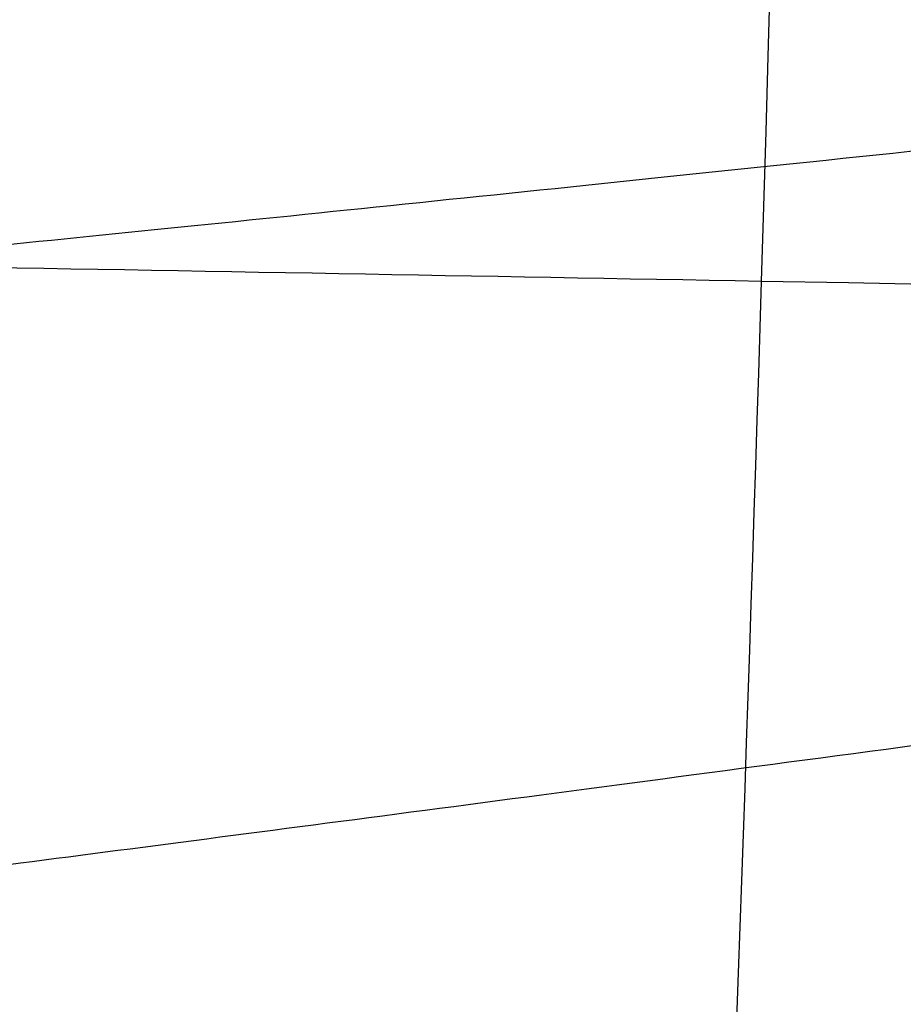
# Model space of a CAD drawing. Header units: millimetres. Extents: x -761 to -147, y -807 to -217.
# Tile 50 of 256: x -681.47 to -676.45, y -691.31 to -685.72. Entities that reach past the tile are written whole.
import ezdxf

# ---------------------------------------------------------------- set-up
doc = ezdxf.new("R2010")
doc.units = ezdxf.units.MM
doc.layers.add('Calque 17', color=7, linetype='Continuous', true_color=0x343231)

msp = doc.modelspace()

# ---------------------------------------------------------------- linework, layer by layer
at = {"layer": 'Calque 17'}
for points, knots in [([(-678.8782, -720.6966, -110.2216), (-678.205, -709.5522, -110.1084), (-676.6136, -680.239, -109.8533), (-676.9822, -632.5954, -109.8298), (-676.8099, -577.8553, -109.7892), (-676.9835, -523.115, -109.8307), (-676.6128, -475.4712, -109.855), (-678.2041, -446.157, -110.109), (-678.8775, -435.0118, -110.2216)], [-514.645013, -514.645013, -514.645013, -514.645013, -481.785866, -428.385866, -374.985866, -321.585866, -268.185866, -235.324889, -235.324889, -235.324889, -235.324889]), ([(-233.7493, -687.0283, -110.2327), (-237.1889, -687.0873, -110.1338), (-262.177, -687.5289, -109.4172), (-298.631, -688.3112, -108.3858), (-351.6802, -688.2986, -106.909), (-405.8526, -687.5445, -105.733), (-460.4462, -686.7595, -105.2253), (-515.0426, -687.5455, -105.7329), (-569.2201, -688.3014, -106.9087), (-622.271, -688.3142, -108.3855), (-658.7204, -687.5302, -109.417), (-683.7056, -687.0873, -110.1339), (-687.1458, -687.0281, -110.2328)], [-7336.758689, -7336.758689, -7336.758689, -7336.758689, -7328.715593, -7275.315593, -7221.915593, -7168.515593, -7115.115593, -7061.715593, -7008.315593, -6954.915593, -6901.515593, -6893.469971, -6893.469971, -6893.469971, -6893.469971])]:
    msp.add_open_spline(points, degree=3, knots=knots, dxfattribs=at)
for points, weights in [([(-638.9108, -682.3233, -1.154), (-687.0598, -687.7937, -2.6165), (-687.0962, -687.4741, -50.0599)], [1, 0.717922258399, 1]), ([(-638.6043, -684.6036, -1.1681), (-686.5898, -691.4026, -2.625), (-686.6323, -691.103, -50.0742)], [1, 0.717880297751, 1]), ([(-638.4277, -685.741, -1.1748), (-686.3176, -693.202, -2.629), (-686.3629, -692.9118, -50.0811)], [1, 0.717860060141, 1]), ([(-638.2356, -686.8761, -1.1813), (-686.0216, -694.9936, -2.6329), (-686.0694, -694.7124, -50.0877)], [1, 0.717840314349, 1]), ([(-638.0251, -688.0253, -1.1877), (-685.697, -696.8031, -2.6368), (-685.7473, -696.5306, -50.0943)], [1, 0.717820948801, 1]), ([(-637.7989, -689.1717, -1.194), (-685.3467, -698.6124, -2.6406), (-685.3991, -698.3486, -50.1007)], [1, 0.717802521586, 1])]:
    msp.add_rational_spline(points, weights, degree=2, dxfattribs=at)

doc.saveas('drawing.dxf')
